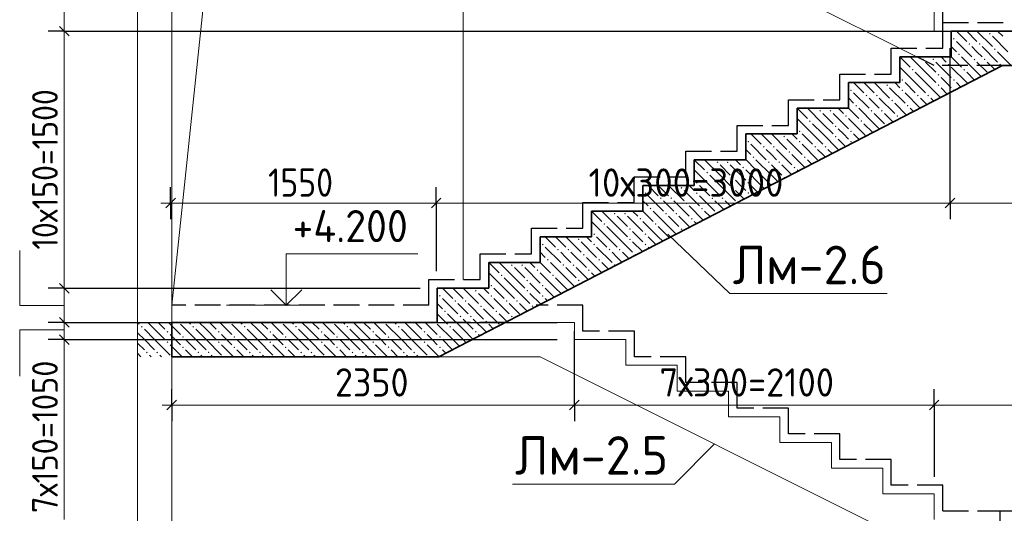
# Model space of a CAD drawing. Header units: millimetres. Extents: x -5 to 21000, y -5 to 14850.
# Tile 16 of 21: x 13912 to 17744, y 8649 to 10569. Entities that reach past the tile are written whole.
import ezdxf

# ---------------------------------------------------------------- set-up
doc = ezdxf.new("R2010")
doc.units = ezdxf.units.MM
doc.linetypes.add('______2', pattern=[135, 100, -35])
for name, color, linetype, lineweight in [('Standard', 7, 'Continuous', 25), ('ЖБ Лента фундамента под плитной частью', 7, 'Continuous', 25), ('Примечания', 7, 'Continuous', 13), ('Размерная линия_ общее', 7, 'Continuous', 13)]:
    doc.layers.add(name, color=color, linetype=linetype, lineweight=lineweight)
doc.layers.add('ЖБ Лестница', color=7, linetype='Continuous', lineweight=25, true_color=0xe0e0ff)
doc.layers.add('ЖБ Стена верхний уровень', color=7, linetype='Continuous', lineweight=25, true_color=0x006e00)
doc.styles.add('ISOCPEUR', font='txt')

msp = doc.modelspace()

# ---------------------------------------------------------------- hatches: boundary and pattern name
at = {"layer": 'ЖБ Лестница', "linetype": 'Continuous', "lineweight": 18, "transparency": 33554687}
for points in [[(17684.1, 10514.4), (17687.3, 10517.7), (17690.6, 10514.4), (17687.3, 10511.2)], [(17544.1, 10494.4), (17547.3, 10497.7), (17550.6, 10494.4), (17547.3, 10491.2)], [(17604.1, 10474.4), (17607.3, 10477.7), (17610.6, 10474.4), (17607.3, 10471.2)], [(17644.1, 10474.4), (17647.3, 10477.7), (17650.6, 10474.4), (17647.3, 10471.2)], [(17564.1, 10434.4), (17567.3, 10437.7), (17570.6, 10434.4), (17567.3, 10431.2)], [(17704.1, 10454.4), (17707.3, 10457.7), (17710.6, 10454.4), (17707.3, 10451.2)], [(17424.1, 10414.4), (17427.3, 10417.7), (17430.6, 10414.4), (17427.3, 10411.2)], [(17464.1, 10414.4), (17467.3, 10417.7), (17470.6, 10414.4), (17467.3, 10411.2)], [(17524.1, 10394.4), (17527.3, 10397.7), (17530.6, 10394.4), (17527.3, 10391.2)], [(17624.1, 10414.4), (17627.3, 10417.7), (17630.6, 10414.4), (17627.3, 10411.2)], [(17664.1, 10414.4), (17667.3, 10417.7), (17670.6, 10414.4), (17667.3, 10411.2)], [(17724.1, 10394.4), (17727.3, 10397.7), (17730.6, 10394.4), (17727.3, 10391.2)], [(17384.1, 10374.4), (17387.3, 10377.7), (17390.6, 10374.4), (17387.3, 10371.2)], [(17484.1, 10354.4), (17487.3, 10357.7), (17490.6, 10354.4), (17487.3, 10351.2)], [(17584.1, 10374.4), (17587.3, 10377.7), (17590.6, 10374.4), (17587.3, 10371.2)], [(17284.1, 10314.4), (17287.3, 10317.7), (17290.6, 10314.4), (17287.3, 10311.2)], [(17344.1, 10334.4), (17347.3, 10337.7), (17350.6, 10334.4), (17347.3, 10331.2)], [(17484.1, 10314.4), (17487.3, 10317.7), (17490.6, 10314.4), (17487.3, 10311.2)], [(17544.1, 10334.4), (17547.3, 10337.7), (17550.6, 10334.4), (17547.3, 10331.2)], [(17144.1, 10294.4), (17147.3, 10297.7), (17150.6, 10294.4), (17147.3, 10291.2)], [(17204.1, 10274.4), (17207.3, 10277.7), (17210.6, 10274.4), (17207.3, 10271.2)], [(17244.1, 10274.4), (17247.3, 10277.7), (17250.6, 10274.4), (17247.3, 10271.2)], [(17344.1, 10294.4), (17347.3, 10297.7), (17350.6, 10294.4), (17347.3, 10291.2)], [(17404.1, 10274.4), (17407.3, 10277.7), (17410.6, 10274.4), (17407.3, 10271.2)], [(17444.1, 10274.4), (17447.3, 10277.7), (17450.6, 10274.4), (17447.3, 10271.2)], [(17544.1, 10294.4), (17547.3, 10297.7), (17550.4, 10294.6), (17546.1, 10292.4)], [(17164.1, 10234.4), (17167.3, 10237.7), (17170.6, 10234.4), (17167.3, 10231.2)], [(17304.1, 10254.4), (17307.3, 10257.7), (17310.6, 10254.4), (17307.3, 10251.2)], [(17364.1, 10234.4), (17367.3, 10237.7), (17370.6, 10234.4), (17367.3, 10231.2)], [(17024.1, 10214.4), (17027.3, 10217.7), (17030.6, 10214.4), (17027.3, 10211.2)], [(17064.1, 10214.4), (17067.3, 10217.7), (17070.6, 10214.4), (17067.3, 10211.2)], [(17124.1, 10194.4), (17127.3, 10197.7), (17130.6, 10194.4), (17127.3, 10191.2)], [(17224.1, 10214.4), (17227.3, 10217.7), (17230.6, 10214.4), (17227.3, 10211.2)], [(17264.1, 10214.4), (17267.3, 10217.7), (17270.6, 10214.4), (17267.3, 10211.2)], [(17324.1, 10194.4), (17327.3, 10197.7), (17330.6, 10194.4), (17327.3, 10191.2)], [(16984.1, 10174.4), (16987.3, 10177.7), (16990.6, 10174.4), (16987.3, 10171.2)], [(17084.1, 10154.4), (17087.3, 10157.7), (17090.6, 10154.4), (17087.3, 10151.2)], [(17184.1, 10174.4), (17187.3, 10177.7), (17190.6, 10174.4), (17187.3, 10171.2)], [(16884.1, 10114.4), (16887.3, 10117.7), (16890.6, 10114.4), (16887.3, 10111.2)], [(16944.1, 10134.4), (16947.3, 10137.7), (16950.6, 10134.4), (16947.3, 10131.2)], [(17084.1, 10114.4), (17087.3, 10117.7), (17090.6, 10114.4), (17087.3, 10111.2)], [(17144.1, 10134.4), (17147.3, 10137.7), (17150.6, 10134.4), (17147.3, 10131.2)], [(16744.1, 10094.4), (16747.3, 10097.7), (16750.6, 10094.4), (16747.3, 10091.2)], [(16804.1, 10074.4), (16807.3, 10077.7), (16810.6, 10074.4), (16807.3, 10071.2)], [(16844.1, 10074.4), (16847.3, 10077.7), (16850.6, 10074.4), (16847.3, 10071.2)], [(16944.1, 10094.4), (16947.3, 10097.7), (16950.6, 10094.4), (16947.3, 10091.2)], [(17004.1, 10074.4), (17007.3, 10077.7), (17010.6, 10074.4), (17007.3, 10071.2)], [(17044.1, 10074.4), (17047.3, 10077.7), (17050.6, 10074.4), (17047.3, 10071.2)], [(17144.1, 10094.4), (17147.3, 10097.7), (17150.6, 10094.4), (17147.3, 10091.2)], [(16904.1, 10054.4), (16907.3, 10057.7), (16910.6, 10054.4), (16907.3, 10051.2)], [(16624.1, 10014.4), (16627.3, 10017.7), (16630.6, 10014.4), (16627.3, 10011.2)], [(16664.1, 10014.4), (16667.3, 10017.7), (16670.6, 10014.4), (16667.3, 10011.2)], [(16764.1, 10034.4), (16767.3, 10037.7), (16770.6, 10034.4), (16767.3, 10031.2)], [(16824.1, 10014.4), (16827.3, 10017.7), (16830.6, 10014.4), (16827.3, 10011.2)], [(16864.1, 10014.4), (16867.3, 10017.7), (16870.6, 10014.4), (16867.3, 10011.2)], [(16964.1, 10034.4), (16967.3, 10037.7), (16970.6, 10034.4), (16967.3, 10031.2)], [(16584.1, 9974.4), (16587.3, 9977.7), (16590.6, 9974.4), (16587.3, 9971.2)], [(16724.1, 9994.4), (16727.3, 9997.7), (16730.6, 9994.4), (16727.3, 9991.2)], [(16784.1, 9974.4), (16787.3, 9977.7), (16790.6, 9974.4), (16787.3, 9971.2)], [(16924.1, 9994.4), (16927.3, 9997.7), (16930.6, 9994.4), (16927.3, 9991.2)], [(16544.1, 9934.4), (16547.3, 9937.7), (16550.6, 9934.4), (16547.3, 9931.2)], [(16684.1, 9954.4), (16687.3, 9957.7), (16690.6, 9954.4), (16687.3, 9951.2)], [(16744.1, 9934.4), (16747.3, 9937.7), (16750.6, 9934.4), (16747.3, 9931.2)], [(16884.1, 9954.4), (16887.3, 9957.7), (16890.6, 9954.4), (16889, 9952.9), (16886.8, 9951.7)], [(16344.1, 9894.4), (16347.3, 9897.7), (16350.6, 9894.4), (16347.3, 9891.2)], [(16484.1, 9914.4), (16487.3, 9917.7), (16490.6, 9914.4), (16487.3, 9911.2)], [(16544.1, 9894.4), (16547.3, 9897.7), (16550.6, 9894.4), (16547.3, 9891.2)], [(16684.1, 9914.4), (16687.3, 9917.7), (16690.6, 9914.4), (16687.3, 9911.2)], [(16744.1, 9894.4), (16747.3, 9897.7), (16750.6, 9894.4), (16747.3, 9891.2)], [(16404.1, 9874.4), (16407.3, 9877.7), (16410.6, 9874.4), (16407.3, 9871.2)], [(16444.1, 9874.4), (16447.3, 9877.7), (16450.6, 9874.4), (16447.3, 9871.2)], [(16504.1, 9854.4), (16507.3, 9857.7), (16510.6, 9854.4), (16507.3, 9851.2)], [(16604.1, 9874.4), (16607.3, 9877.7), (16610.6, 9874.4), (16607.3, 9871.2)], [(16644.1, 9874.4), (16647.3, 9877.7), (16650.6, 9874.4), (16647.3, 9871.2)], [(16224.1, 9814.4), (16227.3, 9817.7), (16230.6, 9814.4), (16227.3, 9811.2)], [(16264.1, 9814.4), (16267.3, 9817.7), (16270.6, 9814.4), (16267.3, 9811.2)], [(16364.1, 9834.4), (16367.3, 9837.7), (16370.6, 9834.4), (16367.3, 9831.2)], [(16424.1, 9814.4), (16427.3, 9817.7), (16430.6, 9814.4), (16427.3, 9811.2)], [(16464.1, 9814.4), (16467.3, 9817.7), (16470.6, 9814.4), (16467.3, 9811.2)], [(16564.1, 9834.4), (16567.3, 9837.7), (16570.6, 9834.4), (16567.3, 9831.2)], [(16184.1, 9774.4), (16187.3, 9777.7), (16190.6, 9774.4), (16187.3, 9771.2)], [(16324.1, 9794.4), (16327.3, 9797.7), (16330.6, 9794.4), (16327.3, 9791.2)], [(16384.1, 9774.4), (16387.3, 9777.7), (16390.6, 9774.4), (16387.3, 9771.2)], [(16524.1, 9794.4), (16527.3, 9797.7), (16530.6, 9794.4), (16527.3, 9791.2)], [(16144.1, 9734.4), (16147.3, 9737.7), (16150.6, 9734.4), (16147.3, 9731.2)], [(16284.1, 9754.4), (16287.3, 9757.7), (16290.6, 9754.4), (16287.3, 9751.2)], [(16344.1, 9734.4), (16347.3, 9737.7), (16350.6, 9734.4), (16347.3, 9731.2)], [(16484.1, 9754.4), (16487.3, 9757.7), (16490.6, 9754.4), (16487.3, 9751.2)], [(15944.1, 9694.4), (15947.3, 9697.7), (15950.6, 9694.4), (15947.3, 9691.2)], [(16084.1, 9714.4), (16087.3, 9717.7), (16090.6, 9714.4), (16087.3, 9711.2)], [(16144.1, 9694.4), (16147.3, 9697.7), (16150.6, 9694.4), (16147.3, 9691.2)], [(16284.1, 9714.4), (16287.3, 9717.7), (16290.6, 9714.4), (16287.3, 9711.2)], [(16344.1, 9694.4), (16347.3, 9697.7), (16350.6, 9694.4), (16347.3, 9691.2)], [(16004.1, 9674.4), (16007.3, 9677.7), (16010.6, 9674.4), (16007.3, 9671.2)], [(16044.1, 9674.4), (16047.3, 9677.7), (16050.6, 9674.4), (16047.3, 9671.2)], [(16104.1, 9654.4), (16107.3, 9657.7), (16110.6, 9654.4), (16107.3, 9651.2)], [(16204.1, 9674.4), (16207.3, 9677.7), (16210.6, 9674.4), (16207.3, 9671.2)], [(16244.1, 9674.4), (16247.3, 9677.7), (16250.6, 9674.4), (16247.3, 9671.2)], [(16304.1, 9654.4), (16307.3, 9657.7), (16310.6, 9654.4), (16309.7, 9653.6), (16306.6, 9651.9)], [(15824.1, 9614.4), (15827.3, 9617.7), (15830.6, 9614.4), (15827.3, 9611.2)], [(15864.1, 9614.4), (15867.3, 9617.7), (15870.6, 9614.4), (15867.3, 9611.2)], [(15964.1, 9634.4), (15967.3, 9637.7), (15970.6, 9634.4), (15967.3, 9631.2)], [(16024.1, 9614.4), (16027.3, 9617.7), (16030.6, 9614.4), (16027.3, 9611.2)], [(16064.1, 9614.4), (16067.3, 9617.7), (16070.6, 9614.4), (16067.3, 9611.2)], [(16164.1, 9634.4), (16167.3, 9637.7), (16170.6, 9634.4), (16167.3, 9631.2)], [(16224.1, 9614.4), (16227.3, 9617.7), (16230.6, 9614.4), (16227.3, 9611.2)], [(15924.1, 9594.4), (15927.3, 9597.7), (15930.6, 9594.4), (15927.3, 9591.2)], [(16124.1, 9594.4), (16127.3, 9597.7), (16130.6, 9594.4), (16127.3, 9591.2)], [(15784.1, 9574.4), (15787.3, 9577.7), (15790.6, 9574.4), (15787.3, 9571.2)], [(15884.1, 9554.4), (15887.3, 9557.7), (15890.6, 9554.4), (15887.3, 9551.2)], [(15984.1, 9574.4), (15987.3, 9577.7), (15990.6, 9574.4), (15987.3, 9571.2)], [(16084.1, 9554.4), (16087.3, 9557.7), (16090.6, 9554.4), (16087.3, 9551.2)], [(15684.1, 9514.4), (15687.3, 9517.7), (15690.6, 9514.4), (15687.3, 9511.2)], [(15744.1, 9534.4), (15747.3, 9537.7), (15750.6, 9534.4), (15747.3, 9531.2)], [(15884.1, 9514.4), (15887.3, 9517.7), (15890.6, 9514.4), (15887.3, 9511.2)], [(15944.1, 9534.4), (15947.3, 9537.7), (15950.6, 9534.4), (15947.3, 9531.2)], [(15544.1, 9494.4), (15547.3, 9497.7), (15550.6, 9494.4), (15547.3, 9491.2)], [(15604.1, 9474.4), (15607.3, 9477.7), (15610.6, 9474.4), (15607.3, 9471.2)], [(15644.1, 9474.4), (15647.3, 9477.7), (15650.6, 9474.4), (15647.3, 9471.2)], [(15744.1, 9494.4), (15747.3, 9497.7), (15750.6, 9494.4), (15747.3, 9491.2)], [(15804.1, 9474.4), (15807.3, 9477.7), (15810.6, 9474.4), (15807.3, 9471.2)], [(15844.1, 9474.4), (15847.3, 9477.7), (15850.6, 9474.4), (15847.3, 9471.2)], [(15944.1, 9494.4), (15947.3, 9497.7), (15950.6, 9494.4), (15947.3, 9491.2)], [(15564.1, 9434.4), (15567.3, 9437.7), (15570.6, 9434.4), (15567.3, 9431.2)], [(15704.1, 9454.4), (15707.3, 9457.7), (15710.6, 9454.4), (15707.3, 9451.2)], [(15764.1, 9434.4), (15767.3, 9437.7), (15770.6, 9434.4), (15767.3, 9431.2)], [(15904.1, 9454.4), (15907.3, 9457.7), (15910.6, 9454.4), (15907.3, 9451.2)], [(15624.1, 9414.4), (15627.3, 9417.7), (15630.6, 9414.4), (15627.3, 9411.2)], [(15664.1, 9414.4), (15667.3, 9417.7), (15670.6, 9414.4), (15667.3, 9411.2)], [(15724.1, 9394.4), (15727.3, 9397.7), (15730.6, 9394.4), (15727.3, 9391.2)], [(15824.1, 9414.4), (15827.3, 9417.7), (15830.6, 9414.4), (15827.3, 9411.2)], [(14384.1, 9374.4), (14387.3, 9377.7), (14390.6, 9374.4), (14387.3, 9371.2)], [(14484.1, 9354.4), (14487.3, 9357.7), (14490.6, 9354.4), (14487.3, 9351.2)], [(14584.1, 9374.4), (14587.3, 9377.7), (14590.6, 9374.4), (14587.3, 9371.2)], [(14684.1, 9354.4), (14687.3, 9357.7), (14690.6, 9354.4), (14687.3, 9351.2)], [(14784.1, 9374.4), (14787.3, 9377.7), (14790.6, 9374.4), (14787.3, 9371.2)], [(14884.1, 9354.4), (14887.3, 9357.7), (14890.6, 9354.4), (14887.3, 9351.2)], [(14984.1, 9374.4), (14987.3, 9377.7), (14990.6, 9374.4), (14987.3, 9371.2)], [(15084.1, 9354.4), (15087.3, 9357.7), (15090.6, 9354.4), (15087.3, 9351.2)], [(15184.1, 9374.4), (15187.3, 9377.7), (15190.6, 9374.4), (15187.3, 9371.2)], [(15284.1, 9354.4), (15287.3, 9357.7), (15290.6, 9354.4), (15287.3, 9351.2)], [(15384.1, 9374.4), (15387.3, 9377.7), (15390.6, 9374.4), (15387.3, 9371.2)], [(15484.1, 9354.4), (15487.3, 9357.7), (15490.6, 9354.4), (15487.3, 9351.2)], [(15584.1, 9374.4), (15587.3, 9377.7), (15590.6, 9374.4), (15587.3, 9371.2)], [(15684.1, 9354.4), (15687.3, 9357.7), (15690.6, 9354.4), (15687.3, 9351.2)], [(14484.1, 9314.4), (14487.3, 9317.7), (14490.6, 9314.4), (14487.3, 9311.2)], [(14544.1, 9334.4), (14547.3, 9337.7), (14550.6, 9334.4), (14547.3, 9331.2)], [(14684.1, 9314.4), (14687.3, 9317.7), (14690.6, 9314.4), (14687.3, 9311.2)], [(14744.1, 9334.4), (14747.3, 9337.7), (14750.6, 9334.4), (14747.3, 9331.2)], [(14884.1, 9314.4), (14887.3, 9317.7), (14890.6, 9314.4), (14887.3, 9311.2)], [(14944.1, 9334.4), (14947.3, 9337.7), (14950.6, 9334.4), (14947.3, 9331.2)], [(15084.1, 9314.4), (15087.3, 9317.7), (15090.6, 9314.4), (15087.3, 9311.2)], [(15144.1, 9334.4), (15147.3, 9337.7), (15150.6, 9334.4), (15147.3, 9331.2)], [(15284.1, 9314.4), (15287.3, 9317.7), (15290.6, 9314.4), (15287.3, 9311.2)], [(15344.1, 9334.4), (15347.3, 9337.7), (15350.6, 9334.4), (15347.3, 9331.2)], [(15484.1, 9314.4), (15487.3, 9317.7), (15490.6, 9314.4), (15487.3, 9311.2)], [(15544.1, 9334.4), (15547.3, 9337.7), (15550.6, 9334.4), (15547.3, 9331.2)], [(14404.1, 9274.4), (14407.3, 9277.7), (14410.6, 9274.4), (14407.3, 9271.2)], [(14444.1, 9274.4), (14447.3, 9277.7), (14450.6, 9274.4), (14447.3, 9271.2)], [(14544.1, 9294.4), (14547.3, 9297.7), (14550.6, 9294.4), (14547.3, 9291.2)], [(14604.1, 9274.4), (14607.3, 9277.7), (14610.6, 9274.4), (14607.3, 9271.2)], [(14644.1, 9274.4), (14647.3, 9277.7), (14650.6, 9274.4), (14647.3, 9271.2)], [(14744.1, 9294.4), (14747.3, 9297.7), (14750.6, 9294.4), (14747.3, 9291.2)], [(14804.1, 9274.4), (14807.3, 9277.7), (14810.6, 9274.4), (14807.3, 9271.2)], [(14844.1, 9274.4), (14847.3, 9277.7), (14850.6, 9274.4), (14847.3, 9271.2)], [(14944.1, 9294.4), (14947.3, 9297.7), (14950.6, 9294.4), (14947.3, 9291.2)], [(15004.1, 9274.4), (15007.3, 9277.7), (15010.6, 9274.4), (15007.3, 9271.2)], [(15044.1, 9274.4), (15047.3, 9277.7), (15050.6, 9274.4), (15047.3, 9271.2)], [(15144.1, 9294.4), (15147.3, 9297.7), (15150.6, 9294.4), (15147.3, 9291.2)], [(15204.1, 9274.4), (15207.3, 9277.7), (15210.6, 9274.4), (15207.3, 9271.2)], [(15244.1, 9274.4), (15247.3, 9277.7), (15250.6, 9274.4), (15247.3, 9271.2)], [(15344.1, 9294.4), (15347.3, 9297.7), (15350.6, 9294.4), (15347.3, 9291.2)], [(15404.1, 9274.4), (15407.3, 9277.7), (15410.6, 9274.4), (15407.3, 9271.2)], [(15444.1, 9274.4), (15447.3, 9277.7), (15450.6, 9274.4), (15447.3, 9271.2)], [(15544.1, 9294.4), (15547.3, 9297.7), (15550.6, 9294.4), (15547.3, 9291.2)]]:
    msp.add_hatch(color=7, dxfattribs=at).paths.add_polyline_path(points, flags=16)

# ---------------------------------------------------------------- linework, layer by layer
at = {"layer": 'Standard', "color": 7, "linetype": 'Continuous', "lineweight": 13, "transparency": 33554687}
msp.add_line((15049.7, 9457.8), (14716.3, 9457.8), dxfattribs=at)
msp.add_lwpolyline([(14949.7, 9457.8), (14949.7, 9657.8), (15461.3, 9657.8)], dxfattribs=at)
at = {"layer": 'Standard', "color": 7, "linetype": 'Continuous', "lineweight": 35, "transparency": 33554687}
msp.add_lwpolyline([(14889.2, 9518.3), (14949.7, 9457.8), (15010.2, 9518.3)], dxfattribs=at)
at = {"layer": 'ЖБ Лента фундамента под плитной частью', "color": 253, "linetype": '______2', "lineweight": -3, "true_color": 0xababab, "transparency": 33554687}
for p, q in [((17503.9, 10557.8), (17503.9, 10657.8)), ((17503.9, 10457.8), (17503.9, 10557.8)), ((17503.9, 10557.8), (18704, 10557.8)), ((17303.9, 10357.8), (17303.9, 10457.8)), ((17303.9, 10457.8), (17503.9, 10457.8)), ((17103.9, 10257.8), (17103.9, 10357.8)), ((17103.9, 10357.8), (17303.9, 10357.8)), ((16903.9, 10157.8), (16903.9, 10257.8)), ((16903.9, 10257.8), (17103.9, 10257.8)), ((16703.9, 10057.8), (16703.9, 10157.8)), ((16703.9, 10157.8), (16903.9, 10157.8)), ((16503.9, 9957.8), (16503.9, 10057.8)), ((16503.9, 10057.8), (16703.9, 10057.8)), ((16303.9, 9857.8), (16303.9, 9957.8)), ((16303.9, 9957.8), (16503.9, 9957.8)), ((16103.9, 9757.8), (16103.9, 9857.8)), ((16103.9, 9857.8), (16303.9, 9857.8)), ((15903.9, 9657.8), (15903.9, 9757.8)), ((15903.9, 9757.8), (16103.9, 9757.8)), ((15703.9, 9557.8), (15703.9, 9657.8)), ((15703.9, 9657.8), (15903.9, 9657.8)), ((15503.9, 9457.8), (15503.9, 9557.8)), ((15503.9, 9557.8), (15703.9, 9557.8)), ((15503.9, 9457.8), (14504, 9457.8)), ((16104, 9457.8), (15921.3, 9457.8)), ((16104, 9357.8), (16104, 9457.8)), ((16304, 9357.8), (16104, 9357.8)), ((16304, 9257.8), (16304, 9357.8)), ((16504, 9257.8), (16304, 9257.8)), ((16504, 9157.8), (16504, 9257.8)), ((16704, 9157.8), (16504, 9157.8)), ((16704, 9057.8), (16704, 9157.8)), ((16904, 9057.8), (16704, 9057.8)), ((16904, 8957.8), (16904, 9057.8)), ((17104, 8957.8), (16904, 8957.8)), ((17104, 8857.8), (17104, 8957.8)), ((17304, 8857.8), (17104, 8857.8)), ((17304, 8757.8), (17304, 8857.8)), ((17504, 8757.8), (17304, 8757.8)), ((17504, 8657.8), (17504, 8757.8)), ((17504, 8657.8), (17727.4, 8657.8)), ((17727.4, 8557.8), (17727.4, 8657.8)), ((17727.4, 8657.8), (18704, 8657.8))]:
    msp.add_line(p, q, dxfattribs=at)
at = {"layer": 'ЖБ Лестница', "color": 7, "linetype": 'Continuous', "lineweight": 18, "transparency": 33554687}
for p, q in [((17403.9, 10424.4), (15270.5, 11491.1)), ((17470.5, 10624.4), (17470.5, 10524.4)), ((17470.5, 10524.4), (17537.2, 10524.4)), ((16070.6, 9391.1), (15801.7, 9391.1)), ((16070.6, 9324.4), (16070.6, 9391.1)), ((16270.6, 9324.4), (16070.6, 9324.4)), ((16270.6, 9224.4), (16270.6, 9324.4)), ((15543.6, 9257.8), (15937.3, 9257.8)), ((15937.3, 9257.8), (17470.6, 8491.1)), ((16470.6, 9224.4), (16270.6, 9224.4)), ((16470.6, 9124.4), (16470.6, 9224.4)), ((16670.6, 9124.4), (16470.6, 9124.4)), ((16670.6, 9024.4), (16670.6, 9124.4)), ((16870.6, 9024.4), (16670.6, 9024.4)), ((16870.6, 8924.4), (16870.6, 9024.4)), ((17070.6, 8924.4), (16870.6, 8924.4)), ((17070.6, 8824.4), (17070.6, 8924.4)), ((17270.6, 8824.4), (17070.6, 8824.4)), ((17270.6, 8724.4), (17270.6, 8824.4)), ((17470.6, 8724.4), (17270.6, 8724.4)), ((17470.6, 8624.4), (17470.6, 8724.4))]:
    msp.add_line(p, q, dxfattribs=at)
at = {"layer": 'ЖБ Лестница', "color": 7, "linetype": 'Continuous', "lineweight": 35, "transparency": 33554687}
for p, q in [((17537.2, 10524.4), (17537.2, 10424.4)), ((18837.3, 10524.4), (17537.2, 10524.4)), ((17337.2, 10424.4), (17337.2, 10324.4)), ((17537.2, 10424.4), (17337.2, 10424.4)), ((15543.6, 9257.8), (17737.2, 10391.1)), ((17737.2, 10391.1), (18837.3, 10391.1)), ((17137.2, 10324.4), (17137.2, 10224.4)), ((17337.2, 10324.4), (17137.2, 10324.4)), ((16937.2, 10224.4), (16937.2, 10124.4)), ((17137.2, 10224.4), (16937.2, 10224.4)), ((16737.2, 10124.4), (16737.2, 10024.4)), ((16937.2, 10124.4), (16737.2, 10124.4)), ((16537.2, 10024.4), (16537.2, 9924.4)), ((16737.2, 10024.4), (16537.2, 10024.4)), ((16337.2, 9924.4), (16337.2, 9824.4)), ((16537.2, 9924.4), (16337.2, 9924.4)), ((16137.2, 9824.4), (16137.2, 9724.4)), ((16337.2, 9824.4), (16137.2, 9824.4)), ((15937.2, 9724.4), (15937.2, 9624.4)), ((16137.2, 9724.4), (15937.2, 9724.4)), ((15737.2, 9624.4), (15737.2, 9524.4)), ((15937.2, 9624.4), (15737.2, 9624.4)), ((15537.2, 9524.4), (15537.2, 9391.1)), ((15737.2, 9524.4), (15537.2, 9524.4)), ((14504, 9257.8), (14504, 9391.1)), ((15537.2, 9391.1), (14504, 9391.1)), ((14504, 9257.8), (15543.6, 9257.8))]:
    msp.add_line(p, q, dxfattribs=at)
at = {"layer": 'ЖБ Лестница', "color": 9, "linetype": 'Continuous', "lineweight": 18, "true_color": 0xc7c7c7, "transparency": 33554687}
for p, q in [((17537.3, 10504.4), (17537.2, 10504.6)), ((17557.3, 10524.4), (17597.3, 10484.4)), ((17597.3, 10524.4), (17637.3, 10484.4)), ((17637.3, 10524.4), (17697.3, 10464.4)), ((17697.3, 10504.4), (17757.3, 10444.4)), ((17737.3, 10504.4), (17717.3, 10524.4)), ((17537.2, 10464.6), (17557.3, 10444.4)), ((17557.3, 10484.4), (17617.3, 10424.4)), ((17637.3, 10444.4), (17617.3, 10464.4)), ((17657.3, 10464.4), (17717.3, 10404.4)), ((17337.3, 10424.4), (17377.3, 10384.4)), ((17437.3, 10364.4), (17377.3, 10424.4)), ((17417.3, 10424.4), (17417.3, 10424.4)), ((17457.3, 10424.4), (17457.3, 10424.4)), ((17497.3, 10424.4), (17517.3, 10404.4)), ((17537.2, 10424.6), (17577.3, 10384.4)), ((17637.3, 10364.4), (17577.3, 10424.4)), ((17657.3, 10424.4), (17637.3, 10444.4)), ((17717.3, 10444.4), (17770.6, 10391.1)), ((17397.3, 10324.4), (17337.3, 10384.4)), ((17437.3, 10404.4), (17477.3, 10364.4)), ((17477.3, 10404.4), (17537.3, 10344.4)), ((17597.3, 10324.4), (17537.3, 10384.4)), ((17637.3, 10404.4), (17677.3, 10364.4)), ((17677.3, 10404.4), (17706.5, 10375.3)), ((17397.3, 10364.4), (17437.3, 10324.4)), ((17437.3, 10364.4), (17477.3, 10324.4)), ((17597.3, 10364.4), (17627.4, 10334.4)), ((17637.3, 10364.4), (17653.8, 10348)), ((17157.3, 10324.4), (17197.3, 10284.4)), ((17197.3, 10324.4), (17237.3, 10284.4)), ((17237.3, 10324.4), (17297.3, 10264.4)), ((17277.3, 10324.4), (17277.3, 10324.4)), ((17317.3, 10324.4), (17317.3, 10324.4)), ((17337.3, 10304.4), (17317.3, 10324.4)), ((17337.2, 10344.6), (17337.3, 10344.4)), ((17357.3, 10324.4), (17397.3, 10284.4)), ((17397.3, 10324.4), (17437.3, 10284.4)), ((17437.3, 10324.4), (17495.5, 10266.2)), ((17517.3, 10324.4), (17497.3, 10344.4)), ((17537.3, 10304.4), (17517.3, 10324.4)), ((17557.3, 10324.4), (17574.6, 10307.1)), ((17597.3, 10324.4), (17601, 10320.7)), ((17137.3, 10304.4), (17137.2, 10304.6)), ((17157.3, 10284.4), (17217.3, 10224.4)), ((17297.3, 10304.4), (17357.3, 10244.4)), ((17357.3, 10284.4), (17416.4, 10225.4)), ((17497.3, 10304.4), (17521.9, 10279.9)), ((17137.2, 10264.6), (17157.3, 10244.4)), ((17237.3, 10244.4), (17217.3, 10264.4)), ((17257.3, 10224.4), (17237.3, 10244.4)), ((17257.3, 10264.4), (17317.3, 10204.4)), ((17317.3, 10244.4), (17363.6, 10198.1)), ((17437.3, 10244.4), (17417.3, 10264.4)), ((17442.8, 10239), (17437.3, 10244.4)), ((17457.3, 10264.4), (17469.1, 10252.6)), ((16937.3, 10224.4), (16977.3, 10184.4)), ((17037.3, 10164.4), (16977.3, 10224.4)), ((17017.3, 10224.4), (17017.3, 10224.4)), ((17037.3, 10204.4), (17077.3, 10164.4)), ((17057.3, 10224.4), (17057.3, 10224.4)), ((17077.3, 10204.4), (17137.3, 10144.4)), ((17097.3, 10224.4), (17117.3, 10204.4)), ((17137.2, 10224.6), (17177.3, 10184.4)), ((17237.3, 10164.4), (17177.3, 10224.4)), ((17237.3, 10204.4), (17277.3, 10164.4)), ((17277.3, 10204.4), (17310.9, 10170.9)), ((17390, 10211.7), (17377.3, 10224.4)), ((16997.3, 10124.4), (16937.3, 10184.4)), ((16997.3, 10164.4), (17037.3, 10124.4)), ((17037.3, 10164.4), (17077.3, 10124.4)), ((17197.3, 10124.4), (17137.3, 10184.4)), ((17197.3, 10164.4), (17231.8, 10130)), ((17237.3, 10164.4), (17258.1, 10143.6)), ((16757.3, 10124.4), (16797.3, 10084.4)), ((16797.3, 10124.4), (16837.3, 10084.4)), ((16837.3, 10124.4), (16897.3, 10064.4)), ((16877.3, 10124.4), (16877.3, 10124.4)), ((16917.3, 10124.4), (16917.3, 10124.4)), ((16937.3, 10104.4), (16917.3, 10124.4)), ((16937.2, 10144.6), (16937.3, 10144.4)), ((16957.3, 10124.4), (16997.3, 10084.4)), ((16997.3, 10124.4), (17037.3, 10084.4)), ((17037.3, 10124.4), (17097.3, 10064.4)), ((17117.3, 10124.4), (17097.3, 10144.4)), ((17137.3, 10104.4), (17117.3, 10124.4)), ((17157.3, 10124.4), (17179, 10102.7)), ((17197.3, 10124.4), (17205.4, 10116.4)), ((16737.3, 10104.4), (16737.2, 10104.6)), ((16757.3, 10084.4), (16817.3, 10024.4)), ((16897.3, 10104.4), (16957.3, 10044.4)), ((16957.3, 10084.4), (17017.3, 10024.4)), ((17097.3, 10104.4), (17126.3, 10075.5)), ((16737.2, 10064.6), (16757.3, 10044.4)), ((16837.3, 10044.4), (16817.3, 10064.4)), ((16857.3, 10024.4), (16837.3, 10044.4)), ((16857.3, 10064.4), (16917.3, 10004.4)), ((16917.3, 10044.4), (16968, 9993.7)), ((17037.3, 10044.4), (17017.3, 10064.4)), ((17047.2, 10034.6), (17037.3, 10044.4)), ((17057.3, 10064.4), (17073.5, 10048.2)), ((16537.3, 10024.4), (16577.3, 9984.4)), ((16637.3, 9964.4), (16577.3, 10024.4)), ((16617.3, 10024.4), (16617.3, 10024.4)), ((16637.3, 10004.4), (16677.3, 9964.4)), ((16657.3, 10024.4), (16657.3, 10024.4)), ((16677.3, 10004.4), (16737.3, 9944.4)), ((16697.3, 10024.4), (16717.3, 10004.4)), ((16737.2, 10024.6), (16777.3, 9984.4)), ((16837.3, 9964.4), (16777.3, 10024.4)), ((16837.3, 10004.4), (16877.3, 9964.4)), ((16877.3, 10004.4), (16915.3, 9966.5)), ((16994.4, 10007.3), (16977.3, 10024.4)), ((16597.3, 9924.4), (16537.3, 9984.4)), ((16597.3, 9964.4), (16637.3, 9924.4)), ((16637.3, 9964.4), (16677.3, 9924.4)), ((16797.3, 9924.4), (16737.3, 9984.4)), ((16797.3, 9964.4), (16836.2, 9925.6)), ((16837.3, 9964.4), (16862.5, 9939.2)), ((16941.7, 9980.1), (16937.3, 9984.4)), ((16357.3, 9924.4), (16397.3, 9884.4)), ((16397.3, 9924.4), (16437.3, 9884.4)), ((16437.3, 9924.4), (16497.3, 9864.4)), ((16477.3, 9924.4), (16477.3, 9924.4)), ((16517.3, 9924.4), (16517.3, 9924.4)), ((16537.3, 9904.4), (16517.3, 9924.4)), ((16537.2, 9944.6), (16537.3, 9944.4)), ((16557.3, 9924.4), (16597.3, 9884.4)), ((16597.3, 9924.4), (16637.3, 9884.4)), ((16637.3, 9924.4), (16697.3, 9864.4)), ((16717.3, 9924.4), (16697.3, 9944.4)), ((16737.3, 9904.4), (16717.3, 9924.4)), ((16757.3, 9924.4), (16783.4, 9898.3)), ((16797.3, 9924.4), (16809.8, 9912)), ((16337.3, 9904.4), (16337.2, 9904.6)), ((16497.3, 9904.4), (16557.3, 9844.4)), ((16697.3, 9904.4), (16730.7, 9871.1)), ((16337.2, 9864.6), (16357.3, 9844.4)), ((16357.3, 9884.4), (16417.3, 9824.4)), ((16437.3, 9844.4), (16417.3, 9864.4)), ((16457.3, 9864.4), (16517.3, 9804.4)), ((16557.3, 9884.4), (16617.3, 9824.4)), ((16637.3, 9844.4), (16617.3, 9864.4)), ((16657.3, 9864.4), (16677.9, 9843.8)), ((16137.3, 9824.4), (16177.3, 9784.4)), ((16237.3, 9764.4), (16177.3, 9824.4)), ((16217.3, 9824.4), (16217.3, 9824.4)), ((16257.3, 9824.4), (16257.3, 9824.4)), ((16297.3, 9824.4), (16317.3, 9804.4)), ((16337.2, 9824.6), (16377.3, 9784.4)), ((16437.3, 9764.4), (16377.3, 9824.4)), ((16457.3, 9824.4), (16437.3, 9844.4)), ((16517.3, 9844.4), (16572.4, 9789.3)), ((16598.8, 9802.9), (16577.3, 9824.4)), ((16651.6, 9830.2), (16637.3, 9844.4)), ((16197.3, 9724.4), (16137.3, 9784.4)), ((16237.3, 9804.4), (16277.3, 9764.4)), ((16277.3, 9804.4), (16337.3, 9744.4)), ((16397.3, 9724.4), (16337.3, 9784.4)), ((16437.3, 9804.4), (16477.3, 9764.4)), ((16477.3, 9804.4), (16519.7, 9762.1)), ((16546.1, 9775.7), (16537.3, 9784.4)), ((16137.2, 9744.6), (16137.3, 9744.4)), ((16197.3, 9764.4), (16237.3, 9724.4)), ((16237.3, 9764.4), (16277.3, 9724.4)), ((16317.3, 9724.4), (16297.3, 9744.4)), ((16397.3, 9764.4), (16437.3, 9724.4)), ((16437.3, 9764.4), (16466.9, 9734.8)), ((15937.3, 9704.4), (15937.2, 9704.6)), ((15957.3, 9724.4), (15997.3, 9684.4)), ((15997.3, 9724.4), (16037.3, 9684.4)), ((16037.3, 9724.4), (16097.3, 9664.4)), ((16077.3, 9724.4), (16077.3, 9724.4)), ((16097.3, 9704.4), (16157.3, 9644.4)), ((16117.3, 9724.4), (16117.3, 9724.4)), ((16137.3, 9704.4), (16117.3, 9724.4)), ((16157.3, 9724.4), (16197.3, 9684.4)), ((16197.3, 9724.4), (16237.3, 9684.4)), ((16237.3, 9724.4), (16297.3, 9664.4)), ((16297.3, 9704.4), (16335.1, 9666.7)), ((16337.3, 9704.4), (16317.3, 9724.4)), ((16357.3, 9724.4), (16387.8, 9693.9)), ((16397.3, 9724.4), (16414.2, 9707.6)), ((16437.3, 9724.4), (16440.6, 9721.2)), ((15937.2, 9664.6), (15957.3, 9644.4)), ((15957.3, 9684.4), (16017.3, 9624.4)), ((16037.3, 9644.4), (16017.3, 9664.4)), ((16057.3, 9664.4), (16117.3, 9604.4)), ((16157.3, 9684.4), (16217.3, 9624.4)), ((16237.3, 9644.4), (16217.3, 9664.4)), ((16257.3, 9664.4), (16282.3, 9639.4)), ((16357.3, 9684.4), (16361.4, 9680.3)), ((15737.3, 9624.4), (15777.3, 9584.4)), ((15837.3, 9564.4), (15777.3, 9624.4)), ((15817.3, 9624.4), (15817.3, 9624.4)), ((15857.3, 9624.4), (15857.3, 9624.4)), ((15897.3, 9624.4), (15917.3, 9604.4)), ((15937.2, 9624.6), (15977.3, 9584.4)), ((16037.3, 9564.4), (15977.3, 9624.4)), ((16057.3, 9624.4), (16037.3, 9644.4)), ((16117.3, 9644.4), (16176.8, 9584.9)), ((16203.2, 9598.6), (16177.3, 9624.4)), ((16255.9, 9625.8), (16237.3, 9644.4)), ((15797.3, 9524.4), (15737.3, 9584.4)), ((15837.3, 9604.4), (15877.3, 9564.4)), ((15877.3, 9604.4), (15937.3, 9544.4)), ((15997.3, 9524.4), (15937.3, 9584.4)), ((16037.3, 9604.4), (16077.3, 9564.4)), ((16077.3, 9604.4), (16124.1, 9557.7)), ((16150.5, 9571.3), (16137.3, 9584.4)), ((15737.2, 9544.6), (15737.3, 9544.4)), ((15797.3, 9564.4), (15837.3, 9524.4)), ((15837.3, 9564.4), (15877.3, 9524.4)), ((15917.3, 9524.4), (15897.3, 9544.4)), ((15997.3, 9564.4), (16037.3, 9524.4)), ((16037.3, 9564.4), (16071.3, 9530.4)), ((16097.7, 9544), (16097.3, 9544.4)), ((15537.3, 9504.4), (15537.2, 9504.6)), ((15557.3, 9524.4), (15597.3, 9484.4)), ((15597.3, 9524.4), (15637.3, 9484.4)), ((15637.3, 9524.4), (15697.3, 9464.4)), ((15677.3, 9524.4), (15677.3, 9524.4)), ((15697.3, 9504.4), (15757.3, 9444.4)), ((15717.3, 9524.4), (15717.3, 9524.4)), ((15737.3, 9504.4), (15717.3, 9524.4)), ((15757.3, 9524.4), (15797.3, 9484.4)), ((15797.3, 9524.4), (15837.3, 9484.4)), ((15837.3, 9524.4), (15897.3, 9464.4)), ((15897.3, 9504.4), (15939.5, 9462.3)), ((15937.3, 9504.4), (15917.3, 9524.4)), ((15957.3, 9524.4), (15992.2, 9489.5)), ((15997.3, 9524.4), (16018.6, 9503.2)), ((16037.3, 9524.4), (16045, 9516.8)), ((15537.2, 9464.6), (15557.3, 9444.4)), ((15557.3, 9484.4), (15617.3, 9424.4)), ((15637.3, 9444.4), (15617.3, 9464.4)), ((15657.3, 9464.4), (15717.3, 9404.4)), ((15757.3, 9484.4), (15817.3, 9424.4)), ((15837.3, 9444.4), (15817.3, 9464.4)), ((15857.3, 9464.4), (15886.7, 9435)), ((15957.3, 9484.4), (15965.8, 9475.9)), ((15657.3, 9424.4), (15637.3, 9444.4)), ((15717.3, 9444.4), (15777.3, 9384.4)), ((15857.3, 9424.4), (15837.3, 9444.4)), ((14370.6, 9391.1), (14377.3, 9384.4)), ((14437.3, 9364.4), (14410.6, 9391.1)), ((14450.6, 9391.1), (14477.3, 9364.4)), ((14490.6, 9391.1), (14537.3, 9344.4)), ((14570.6, 9391.1), (14577.3, 9384.4)), ((14637.3, 9364.4), (14610.6, 9391.1)), ((14650.6, 9391.1), (14677.3, 9364.4)), ((14690.6, 9391.1), (14737.3, 9344.4)), ((14770.6, 9391.1), (14777.3, 9384.4)), ((14837.3, 9364.4), (14810.6, 9391.1)), ((14850.6, 9391.1), (14877.3, 9364.4)), ((14890.6, 9391.1), (14937.3, 9344.4)), ((14970.6, 9391.1), (14977.3, 9384.4)), ((15037.3, 9364.4), (15010.6, 9391.1)), ((15050.6, 9391.1), (15077.3, 9364.4)), ((15090.6, 9391.1), (15137.3, 9344.4)), ((15170.6, 9391.1), (15177.3, 9384.4)), ((15237.3, 9364.4), (15210.6, 9391.1)), ((15250.6, 9391.1), (15277.3, 9364.4)), ((15290.6, 9391.1), (15337.3, 9344.4)), ((15370.6, 9391.1), (15377.3, 9384.4)), ((15437.3, 9364.4), (15410.6, 9391.1)), ((15450.6, 9391.1), (15477.3, 9364.4)), ((15490.6, 9391.1), (15537.3, 9344.4)), ((15537.2, 9424.6), (15577.3, 9384.4)), ((15637.3, 9364.4), (15577.3, 9424.4)), ((15637.3, 9404.4), (15677.3, 9364.4)), ((15677.3, 9404.4), (15728.5, 9353.3)), ((15807.6, 9394.2), (15777.3, 9424.4)), ((14397.3, 9324.4), (14370.6, 9351.2)), ((14397.3, 9364.4), (14437.3, 9324.4)), ((14437.3, 9364.4), (14477.3, 9324.4)), ((14597.3, 9324.4), (14537.3, 9384.4)), ((14597.3, 9364.4), (14637.3, 9324.4)), ((14637.3, 9364.4), (14677.3, 9324.4)), ((14797.3, 9324.4), (14737.3, 9384.4)), ((14797.3, 9364.4), (14837.3, 9324.4)), ((14837.3, 9364.4), (14877.3, 9324.4)), ((14997.3, 9324.4), (14937.3, 9384.4)), ((14997.3, 9364.4), (15037.3, 9324.4)), ((15037.3, 9364.4), (15077.3, 9324.4)), ((15197.3, 9324.4), (15137.3, 9384.4)), ((15197.3, 9364.4), (15237.3, 9324.4)), ((15237.3, 9364.4), (15277.3, 9324.4)), ((15397.3, 9324.4), (15337.3, 9384.4)), ((15397.3, 9364.4), (15437.3, 9324.4)), ((15437.3, 9364.4), (15477.3, 9324.4)), ((15597.3, 9324.4), (15537.3, 9384.4)), ((15597.3, 9364.4), (15637.3, 9324.4)), ((15637.3, 9364.4), (15675.7, 9326)), ((15754.8, 9366.9), (15737.3, 9384.4)), ((14370.6, 9311.1), (14397.3, 9284.4)), ((14397.3, 9324.4), (14437.3, 9284.4)), ((14437.3, 9324.4), (14497.3, 9264.4)), ((14517.3, 9324.4), (14497.3, 9344.4)), ((14537.3, 9304.4), (14517.3, 9324.4)), ((14557.3, 9324.4), (14597.3, 9284.4)), ((14597.3, 9324.4), (14637.3, 9284.4)), ((14637.3, 9324.4), (14697.3, 9264.4)), ((14717.3, 9324.4), (14697.3, 9344.4)), ((14737.3, 9304.4), (14717.3, 9324.4)), ((14757.3, 9324.4), (14797.3, 9284.4)), ((14797.3, 9324.4), (14837.3, 9284.4)), ((14837.3, 9324.4), (14897.3, 9264.4)), ((14917.3, 9324.4), (14897.3, 9344.4)), ((14937.3, 9304.4), (14917.3, 9324.4)), ((14957.3, 9324.4), (14997.3, 9284.4)), ((14997.3, 9324.4), (15037.3, 9284.4)), ((15037.3, 9324.4), (15097.3, 9264.4)), ((15117.3, 9324.4), (15097.3, 9344.4)), ((15137.3, 9304.4), (15117.3, 9324.4)), ((15157.3, 9324.4), (15197.3, 9284.4)), ((15197.3, 9324.4), (15237.3, 9284.4)), ((15237.3, 9324.4), (15297.3, 9264.4)), ((15317.3, 9324.4), (15297.3, 9344.4)), ((15337.3, 9304.4), (15317.3, 9324.4)), ((15357.3, 9324.4), (15397.3, 9284.4)), ((15397.3, 9324.4), (15437.3, 9284.4)), ((15437.3, 9324.4), (15497.3, 9264.4)), ((15517.3, 9324.4), (15497.3, 9344.4)), ((15537.3, 9304.4), (15517.3, 9324.4)), ((15557.3, 9324.4), (15596.6, 9285.1)), ((15597.3, 9324.4), (15623, 9298.8)), ((15637.3, 9324.4), (15649.4, 9312.4)), ((15702.1, 9339.7), (15697.3, 9344.4)), ((14497.3, 9304.4), (14544, 9257.8)), ((14557.3, 9284.4), (14584, 9257.8)), ((14697.3, 9304.4), (14744, 9257.8)), ((14757.3, 9284.4), (14784, 9257.8)), ((14897.3, 9304.4), (14944, 9257.8)), ((14957.3, 9284.4), (14984, 9257.8)), ((15097.3, 9304.4), (15144, 9257.8)), ((15157.3, 9284.4), (15184, 9257.8)), ((15297.3, 9304.4), (15344, 9257.8)), ((15357.3, 9284.4), (15384, 9257.8)), ((15497.3, 9304.4), (15543.9, 9257.9)), ((15557.3, 9284.4), (15570.2, 9271.5)), ((14370.6, 9271.1), (14384, 9257.8)), ((14424, 9257.8), (14417.3, 9264.4)), ((14457.3, 9264.4), (14464, 9257.8)), ((14624, 9257.8), (14617.3, 9264.4)), ((14657.3, 9264.4), (14664, 9257.8)), ((14824, 9257.8), (14817.3, 9264.4)), ((14857.3, 9264.4), (14864, 9257.8)), ((15024, 9257.8), (15017.3, 9264.4)), ((15057.3, 9264.4), (15064, 9257.8)), ((15224, 9257.8), (15217.3, 9264.4)), ((15257.3, 9264.4), (15264, 9257.8)), ((15424, 9257.8), (15417.3, 9264.4)), ((15457.3, 9264.4), (15464, 9257.8))]:
    msp.add_line(p, q, dxfattribs=at)
at = {"layer": 'ЖБ Лестница', "color": 253, "linetype": '______2', "lineweight": -3, "true_color": 0xababab, "transparency": 33554687}
for p, q in [((17470.5, 10391.1), (17403.9, 10424.4)), ((17737.2, 10391.1), (17470.5, 10391.1)), ((15801.7, 9391.1), (15537.2, 9391.1))]:
    msp.add_line(p, q, dxfattribs=at)
at = {"layer": 'ЖБ Стена верхний уровень', "color": 7, "linetype": 'Continuous', "lineweight": 18, "transparency": 33554687}
for p, q in [((14370.6, 7424.4), (14370.6, 11191.1)), ((14504, 11191.1), (14504, 9257.8)), ((15637.4, 9557.8), (15637.4, 10857.8)), ((14504, 7424.4), (14504, 9257.8))]:
    msp.add_line(p, q, dxfattribs=at)
at = {"layer": 'Примечания', "color": 253, "linetype": 'Continuous', "lineweight": 13, "true_color": 0xa0a0a0, "transparency": 33554687}
msp.add_lwpolyline([(14504, 9457.8), (14633, 10680.2), (15637.4, 10857.8)], dxfattribs=at)
at = {"layer": 'Примечания', "color": 7, "linetype": 'Continuous', "lineweight": 13, "transparency": 33554687}
for points in [[(17287.4, 9503.3), (16675.3, 9503.3), (16434.1, 9734.1)], [(14085.5, 9457.1), (13912.1, 9457.1), (13912.1, 9670.5)], [(14085.5, 9362.2), (13912.1, 9362.2), (13912.1, 9182.2)], [(15830.4, 8762.2), (16459.9, 8762.2), (16616.1, 8918.4)]]:
    msp.add_lwpolyline(points, dxfattribs=at)
at = {"layer": 'Размерная линия_ общее', "color": 7, "linetype": 'Continuous', "lineweight": 13, "transparency": 33554687}
for p, q in [((14085.5, 10524.4), (14085.5, 11624.4)), ((14085.5, 9524.4), (14085.5, 10524.4)), ((14499.4, 9855.4), (14461.9, 9855.4)), ((14499.4, 9855.4), (15532.7, 9855.4)), ((15532.7, 9855.4), (17532.7, 9855.4)), ((17532.7, 9855.4), (18699.4, 9855.4)), ((14085.5, 9391.1), (14085.5, 9524.4)), ((14085.5, 9324.4), (14085.5, 9391.1)), ((14085.5, 8624.4), (14085.5, 9324.4)), ((14504, 9069.4), (14466.5, 9069.4)), ((14504, 9069.4), (16070.6, 9069.4)), ((16070.6, 9069.4), (17470.6, 9069.4)), ((17470.6, 9069.4), (18704, 9069.4))]:
    msp.add_line(p, q, dxfattribs=at)
at = {"layer": 'Размерная линия_ общее', "color": 7, "linetype": 'Continuous', "lineweight": 25, "transparency": 33554687}
for p, q in [((14104.2, 10505.7), (14066.7, 10543.2)), ((14480.6, 9836.6), (14518.1, 9874.1)), ((15514, 9836.6), (15551.5, 9874.1)), ((17514, 9836.6), (17551.5, 9874.1)), ((14104.2, 9505.7), (14066.7, 9543.2)), ((14104.2, 9372.4), (14066.7, 9409.9)), ((14104.2, 9305.7), (14066.7, 9343.2)), ((14485.2, 9050.7), (14522.7, 9088.2)), ((16051.9, 9050.7), (16089.4, 9088.2)), ((17451.9, 9050.7), (17489.4, 9088.2))]:
    msp.add_line(p, q, dxfattribs=at)
at = {"layer": 'Размерная линия_ общее', "color": 253, "linetype": 'Continuous', "lineweight": -3, "true_color": 0xa0a0a0, "transparency": 33554687}
for p, q in [((14085.5, 10524.4), (14023, 10524.4)), ((14085.5, 10524.4), (14148, 10524.4)), ((14085.5, 10524.4), (17604, 10524.4)), ((14499.4, 9855.4), (14499.4, 9917.9)), ((15532.7, 9855.4), (15532.7, 9917.9)), ((17532.7, 9855.4), (17532.7, 9917.9)), ((14499.4, 9855.4), (14499.4, 9792.9)), ((14499.4, 9855.4), (14499.4, 9855.4)), ((15532.7, 9855.4), (15532.7, 9792.9)), ((15532.7, 9855.4), (15532.7, 9591.1)), ((17532.7, 9855.4), (17532.7, 9792.9)), ((14085.5, 9524.4), (14023, 9524.4)), ((14085.5, 9524.4), (14148, 9524.4)), ((14085.5, 9524.4), (15470.5, 9524.4)), ((14085.5, 9391.1), (14023, 9391.1)), ((14085.5, 9391.1), (14148, 9391.1)), ((14085.5, 9391.1), (16004, 9391.1)), ((14085.5, 9324.4), (14023, 9324.4)), ((14085.5, 9324.4), (14148, 9324.4)), ((14085.5, 9324.4), (16004, 9324.4)), ((14504, 9069.4), (14504, 9131.9)), ((16070.6, 9069.4), (16070.6, 9131.9)), ((17470.6, 9069.4), (17470.6, 9131.9)), ((14504, 9069.4), (14504, 9006.9)), ((14504, 9069.4), (14504, 9069.4)), ((16070.6, 9069.4), (16070.6, 9006.9)), ((17470.6, 9069.4), (17470.6, 9006.9)), ((17470.6, 9069.4), (17470.6, 8791.1))]:
    msp.add_line(p, q, dxfattribs=at)
for points in [[(17532.7, 9855.4), (17532.7, 9863.9), (17532.7, 9863.9), (17532.7, 10457.8)], [(16070.6, 9069.4), (16070.6, 9086.3), (16070.6, 9086.3), (16070.6, 9086.3), (16070.6, 9086.3), (16070.6, 9357.8)]]:
    msp.add_lwpolyline(points, dxfattribs=at)

# ---------------------------------------------------------------- texts
at = {"layer": 'Standard', "color": 253, "linetype": 'Continuous', "lineweight": 25, "true_color": 0xa0a0a0, "transparency": 33554687, "insert": (14973.8, 9703.6), "char_height": 125, "width": 546.537, "attachment_point": 7, "style": 'ISOCPEUR'}
msp.add_mtext('\\W0.95;+4.200', dxfattribs=at)
at = {"layer": 'Standard', "color": 7, "linetype": 'Continuous', "lineweight": 25, "transparency": 33554687, "char_height": 150, "width": 670.961, "attachment_point": 7, "style": 'ISOCPEUR'}
for s, insert in [('\\W0.95;Лм-2.6', (16687.4, 9540)), ('\\W0.95;Лм-2.5', (15839.8, 8798.9))]:
    msp.add_mtext(s, dxfattribs=dict(at, insert=insert))
at = {"layer": 'Размерная линия_ общее', "color": 7, "linetype": 'Continuous', "lineweight": 18, "transparency": 33554687, "char_height": 100, "attachment_point": 7, "rotation": 90, "style": 'ISOCPEUR'}
for s, insert, width in [('\\W0.90;10х150=1500', (14060.5, 9674.4), 754.46), ('\\W0.92;7х150=1050', (14060.5, 8649.4), 705.361)]:
    msp.add_mtext(s, dxfattribs=dict(at, insert=insert, width=width))
at = {"layer": 'Размерная линия_ общее', "color": 7, "linetype": 'Continuous', "lineweight": 25, "transparency": 33554687, "char_height": 110, "attachment_point": 7, "style": 'ISOCPEUR'}
for s, insert, width in [('\\W0.87;1550', (14878.6, 9880.4), 333.451), ('\\W0.95;10х300=3000', (16125.7, 9880.4), 876.566), ('\\W0.93;2350', (15138.8, 9102.8), 359.047), ('\\W0.94;7х300=2100', (16402.1, 9102.8), 799.358)]:
    msp.add_mtext(s, dxfattribs=dict(at, insert=insert, width=width))

doc.saveas('drawing.dxf')
